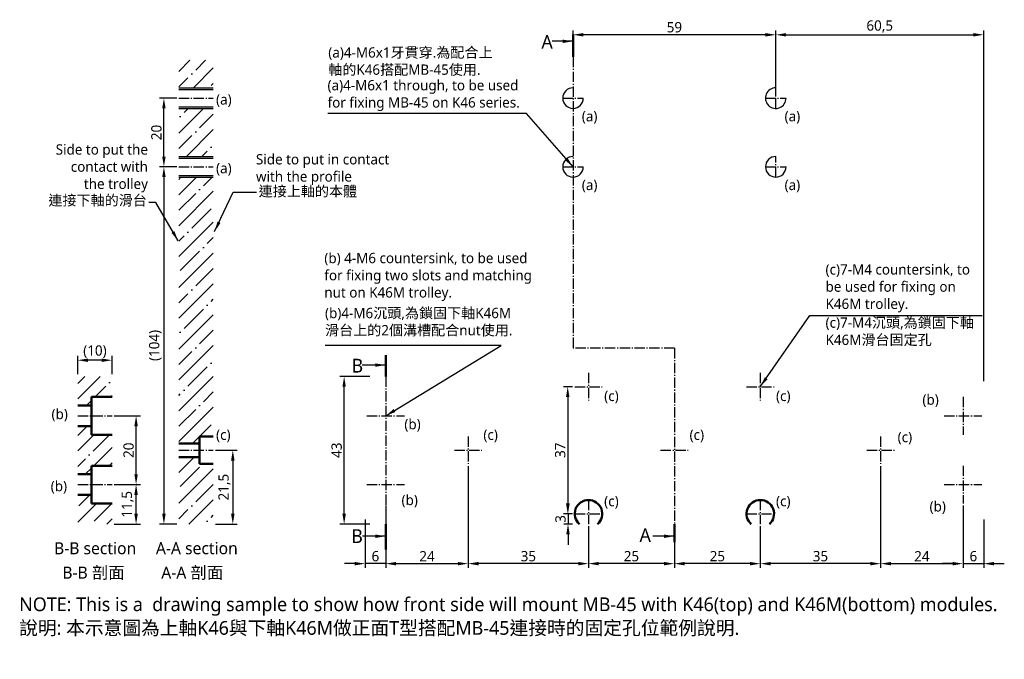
# Model space of a CAD drawing. Header units: millimetres. Extents: x 270 to 868, y 178 to 687.
import ezdxf

# ---------------------------------------------------------------- set-up
doc = ezdxf.new("R2010")
doc.units = ezdxf.units.MM
doc.linetypes.add('中心線3', pattern=[4.3, 3, -0.5, 0.3, -0.5])
doc.linetypes.add('中心線5', pattern=[7.2, 5, -1, 0.2, -1])
doc.layers.get('Defpoints').update_dxf_attribs({"color": 1})
doc.layers.add('中心線', color=5, linetype='中心線3')
doc.layers.add('標註線', color=3, linetype='Continuous')
doc.layers.add('外框線', color=7, linetype='Continuous', lineweight=50)
doc.styles.get("Standard").update_dxf_attribs({"font": 'msjh.ttf'})
doc.dimstyles.new('ISO-25', dxfattribs={"dimtxt": 3, "dimasz": 3, "dimexe": 1.25, "dimexo": 0.625, "dimtad": 1, "dimdec": 8, "dimtxsty": 'Standard', "dimcen": 2.5, "dimadec": 0, "dimazin": 0, "dimtfac": 1, "dimtdec": 8, "dimtmove": 0, "dimatfit": 3, "dimfxl": 0, "dimarcsym": 0})

# ---------------------------------------------------------------- blocks, each defined once
blk = doc.blocks.new('*D1')
at = {"layer": 'Defpoints', "color": 0}
for p in [(286.83, 264.64), (286.83, 259.94), (296.83, 259.94)]:
    blk.add_point(p, dxfattribs=at)
at = {"layer": '標註線', "color": 0, "lineweight": -2}
for p, q in [((286.83, 260.57), (286.83, 265.89)), ((293.83, 264.64), (289.83, 264.64)), ((296.83, 260.57), (296.83, 265.89))]:
    blk.add_line(p, q, dxfattribs=at)
at = {"layer": '標註線', "color": 0}
for points in [[(289.83, 265.14), (289.83, 264.14), (286.83, 264.64)], [(293.83, 265.14), (293.83, 264.14), (296.83, 264.64)]]:
    blk.add_solid(points, dxfattribs=at)
at = {"layer": '標註線', "color": 0, "insert": (291.83, 267.14), "char_height": 3, "attachment_point": 5}
blk.add_mtext('(10)', dxfattribs=at)
blk = doc.blocks.new('*D2')
at = {"layer": 'Defpoints', "color": 0}
for p in [(296.83, 228.44), (303.81, 228.44), (296.83, 216.94)]:
    blk.add_point(p, dxfattribs=at)
at = {"layer": '標註線', "color": 0, "lineweight": -2}
for p, q in [((297.45, 228.44), (305.06, 228.44)), ((303.81, 219.94), (303.81, 225.44)), ((297.45, 216.94), (305.06, 216.94))]:
    blk.add_line(p, q, dxfattribs=at)
at = {"layer": '標註線', "color": 0}
for points in [[(303.31, 225.44), (304.31, 225.44), (303.81, 228.44)], [(303.31, 219.94), (304.31, 219.94), (303.81, 216.94)]]:
    blk.add_solid(points, dxfattribs=at)
at = {"layer": '標註線', "color": 0, "insert": (301.38, 222.69), "char_height": 3, "attachment_point": 5, "rotation": 90}
blk.add_mtext('11,5', dxfattribs=at)
blk = doc.blocks.new('*D3')
at = {"layer": 'Defpoints', "color": 0}
for p in [(296.83, 248.44), (303.81, 248.44), (296.83, 228.44)]:
    blk.add_point(p, dxfattribs=at)
at = {"layer": '標註線', "color": 0, "lineweight": -2}
for p, q in [((297.45, 248.44), (305.06, 248.44)), ((303.81, 231.44), (303.81, 245.44)), ((297.45, 228.44), (305.06, 228.44))]:
    blk.add_line(p, q, dxfattribs=at)
at = {"layer": '標註線', "color": 0}
for points in [[(303.31, 245.44), (304.31, 245.44), (303.81, 248.44)], [(303.31, 231.44), (304.31, 231.44), (303.81, 228.44)]]:
    blk.add_solid(points, dxfattribs=at)
at = {"layer": '標註線', "color": 0, "insert": (301.64, 238.44), "char_height": 3, "attachment_point": 5, "rotation": 90}
blk.add_mtext('20', dxfattribs=at)
blk = doc.blocks.new('*D4')
at = {"layer": 'Defpoints', "color": 0}
for p in [(311.91, 340.94), (316.26, 340.94), (316.26, 320.94)]:
    blk.add_point(p, dxfattribs=at)
at = {"layer": '標註線', "color": 0, "lineweight": -2}
for p, q in [((315.63, 340.94), (310.66, 340.94)), ((311.91, 323.94), (311.91, 337.94)), ((315.63, 320.94), (310.66, 320.94))]:
    blk.add_line(p, q, dxfattribs=at)
at = {"layer": '標註線', "color": 0}
for points in [[(311.41, 337.94), (312.41, 337.94), (311.91, 340.94)], [(311.41, 323.94), (312.41, 323.94), (311.91, 320.94)]]:
    blk.add_solid(points, dxfattribs=at)
at = {"layer": '標註線', "color": 0, "insert": (309.73, 330.94), "char_height": 3, "attachment_point": 5, "rotation": 90}
blk.add_mtext('20', dxfattribs=at)
blk = doc.blocks.new('*D5')
at = {"layer": 'Defpoints', "color": 0}
for p in [(364.35, 259.94), (372.45, 259.94), (372.45, 216.94)]:
    blk.add_point(p, dxfattribs=at)
at = {"layer": '標註線', "color": 0, "lineweight": -2}
for p, q in [((371.82, 259.94), (363.1, 259.94)), ((364.35, 219.94), (364.35, 256.94)), ((371.82, 216.94), (363.1, 216.94))]:
    blk.add_line(p, q, dxfattribs=at)
at = {"layer": '標註線', "color": 0}
for points in [[(363.85, 256.94), (364.85, 256.94), (364.35, 259.94)], [(363.85, 219.94), (364.85, 219.94), (364.35, 216.94)]]:
    blk.add_solid(points, dxfattribs=at)
at = {"layer": '標註線', "color": 0, "insert": (362.17, 238.44), "char_height": 3, "attachment_point": 5, "rotation": 90}
blk.add_mtext('43', dxfattribs=at)
blk = doc.blocks.new('*D6')
at = {"layer": 'Defpoints', "color": 0}
for p in [(550.45, 359.38), (489.95, 340.94), (550.45, 257.94)]:
    blk.add_point(p, dxfattribs=at)
at = {"layer": '標註線', "color": 0, "lineweight": -2}
for p, q in [((489.95, 341.57), (489.95, 360.63)), ((492.95, 359.38), (547.45, 359.38)), ((550.45, 258.57), (550.45, 360.63))]:
    blk.add_line(p, q, dxfattribs=at)
at = {"layer": '標註線', "color": 0}
for points in [[(492.95, 359.88), (492.95, 358.88), (489.95, 359.38)], [(547.45, 359.88), (547.45, 358.88), (550.45, 359.38)]]:
    blk.add_solid(points, dxfattribs=at)
at = {"layer": '標註線', "color": 0, "insert": (520.2, 361.81), "char_height": 3, "attachment_point": 5}
blk.add_mtext('60,5', dxfattribs=at)
blk = doc.blocks.new('*D10')
at = {"layer": 'Defpoints', "color": 0}
for p in [(316.26, 320.94), (311.91, 216.94), (316.26, 216.94)]:
    blk.add_point(p, dxfattribs=at)
at = {"layer": '標註線', "color": 0, "lineweight": -2}
for p, q in [((315.63, 320.94), (310.66, 320.94)), ((311.91, 317.94), (311.91, 219.94)), ((315.63, 216.94), (310.66, 216.94))]:
    blk.add_line(p, q, dxfattribs=at)
at = {"layer": '標註線', "color": 0}
for points in [[(311.41, 317.94), (312.41, 317.94), (311.91, 320.94)], [(311.41, 219.94), (312.41, 219.94), (311.91, 216.94)]]:
    blk.add_solid(points, dxfattribs=at)
at = {"layer": '標註線', "color": 0, "insert": (309.41, 268.94), "char_height": 3, "attachment_point": 5, "rotation": 90}
blk.add_mtext('(104)', dxfattribs=at)
blk = doc.blocks.new('*D11')
at = {"layer": 'Defpoints', "color": 0}
for p in [(326.26, 238.44), (326.26, 216.94), (331.95, 216.94)]:
    blk.add_point(p, dxfattribs=at)
at = {"layer": '標註線', "color": 0, "lineweight": -2}
for p, q in [((326.88, 238.44), (333.2, 238.44)), ((331.95, 235.44), (331.95, 219.94)), ((326.88, 216.94), (333.2, 216.94))]:
    blk.add_line(p, q, dxfattribs=at)
at = {"layer": '標註線', "color": 0}
for points in [[(331.45, 235.44), (332.45, 235.44), (331.95, 238.44)], [(331.45, 219.94), (332.45, 219.94), (331.95, 216.94)]]:
    blk.add_solid(points, dxfattribs=at)
at = {"layer": '標註線', "color": 0, "insert": (329.52, 227.69), "char_height": 3, "attachment_point": 5, "rotation": 90}
blk.add_mtext('21,5', dxfattribs=at)
blk = doc.blocks.new('*D12')
at = {"layer": 'Defpoints', "color": 0}
for p in [(430.95, 359.38), (430.95, 352.94), (489.95, 343.94)]:
    blk.add_point(p, dxfattribs=at)
at = {"layer": '標註線', "color": 0, "lineweight": -2}
for p, q in [((430.95, 353.57), (430.95, 360.63)), ((486.95, 359.38), (433.95, 359.38)), ((489.95, 344.57), (489.95, 360.63))]:
    blk.add_line(p, q, dxfattribs=at)
at = {"layer": '標註線', "color": 0}
for points in [[(433.95, 359.88), (433.95, 358.88), (430.95, 359.38)], [(486.95, 359.88), (486.95, 358.88), (489.95, 359.38)]]:
    blk.add_solid(points, dxfattribs=at)
at = {"layer": '標註線', "color": 0, "insert": (460.45, 361.56), "char_height": 3, "attachment_point": 5}
blk.add_mtext('59', dxfattribs=at)
blk = doc.blocks.new('*D13')
at = {"layer": 'Defpoints', "color": 0}
for p in [(520.45, 234.44), (485.45, 216.94), (485.45, 205.42)]:
    blk.add_point(p, dxfattribs=at)
at = {"layer": '標註線', "color": 0, "lineweight": -2}
for p, q in [((520.45, 233.82), (520.45, 204.17)), ((485.45, 216.32), (485.45, 204.17)), ((517.45, 205.42), (488.45, 205.42))]:
    blk.add_line(p, q, dxfattribs=at)
at = {"layer": '標註線', "color": 0}
for points in [[(488.45, 205.92), (488.45, 204.92), (485.45, 205.42)], [(517.45, 205.92), (517.45, 204.92), (520.45, 205.42)]]:
    blk.add_solid(points, dxfattribs=at)
at = {"layer": '標註線', "color": 0, "insert": (502.95, 207.59), "char_height": 3, "attachment_point": 5}
blk.add_mtext('35', dxfattribs=at)
blk = doc.blocks.new('*D14')
at = {"layer": 'Defpoints', "color": 0}
for p in [(460.45, 216.94), (485.45, 216.94), (460.45, 205.42)]:
    blk.add_point(p, dxfattribs=at)
at = {"layer": '標註線', "color": 0, "lineweight": -2}
for p, q in [((460.45, 216.32), (460.45, 204.17)), ((485.45, 216.32), (485.45, 204.17)), ((482.45, 205.42), (463.45, 205.42))]:
    blk.add_line(p, q, dxfattribs=at)
at = {"layer": '標註線', "color": 0}
for points in [[(463.45, 205.92), (463.45, 204.92), (460.45, 205.42)], [(482.45, 205.92), (482.45, 204.92), (485.45, 205.42)]]:
    blk.add_solid(points, dxfattribs=at)
at = {"layer": '標註線', "color": 0, "insert": (472.95, 207.59), "char_height": 3, "attachment_point": 5}
blk.add_mtext('25', dxfattribs=at)
blk = doc.blocks.new('*D15')
at = {"layer": 'Defpoints', "color": 0}
for p in [(435.45, 216.94), (460.45, 216.94), (435.45, 205.42)]:
    blk.add_point(p, dxfattribs=at)
at = {"layer": '標註線', "color": 0, "lineweight": -2}
for p, q in [((435.45, 216.32), (435.45, 204.17)), ((460.45, 216.32), (460.45, 204.17)), ((457.45, 205.42), (438.45, 205.42))]:
    blk.add_line(p, q, dxfattribs=at)
at = {"layer": '標註線', "color": 0}
for points in [[(438.45, 205.92), (438.45, 204.92), (435.45, 205.42)], [(457.45, 205.92), (457.45, 204.92), (460.45, 205.42)]]:
    blk.add_solid(points, dxfattribs=at)
at = {"layer": '標註線', "color": 0, "insert": (447.95, 207.59), "char_height": 3, "attachment_point": 5}
blk.add_mtext('25', dxfattribs=at)
blk = doc.blocks.new('*D16')
at = {"layer": 'Defpoints', "color": 0}
for p in [(400.45, 234.44), (435.45, 216.94), (400.45, 205.42)]:
    blk.add_point(p, dxfattribs=at)
at = {"layer": '標註線', "color": 0, "lineweight": -2}
for p, q in [((400.45, 233.82), (400.45, 204.17)), ((435.45, 216.32), (435.45, 204.17)), ((432.45, 205.42), (403.45, 205.42))]:
    blk.add_line(p, q, dxfattribs=at)
at = {"layer": '標註線', "color": 0}
for points in [[(403.45, 205.92), (403.45, 204.92), (400.45, 205.42)], [(432.45, 205.92), (432.45, 204.92), (435.45, 205.42)]]:
    blk.add_solid(points, dxfattribs=at)
at = {"layer": '標註線', "color": 0, "insert": (417.95, 207.59), "char_height": 3, "attachment_point": 5}
blk.add_mtext('35', dxfattribs=at)
blk = doc.blocks.new('*D17')
at = {"layer": 'Defpoints', "color": 0}
for p in [(544.45, 222.94), (550.45, 218.94), (550.45, 205.42)]:
    blk.add_point(p, dxfattribs=at)
at = {"layer": '標註線', "color": 0, "lineweight": -2}
for p, q in [((544.45, 222.32), (544.45, 204.17)), ((550.45, 218.32), (550.45, 204.17)), ((541.45, 205.42), (538.45, 205.42)), ((544.45, 205.42), (550.45, 205.42)), ((553.45, 205.42), (556.45, 205.42))]:
    blk.add_line(p, q, dxfattribs=at)
at = {"layer": '標註線', "color": 0}
for points in [[(541.45, 205.92), (541.45, 204.92), (544.45, 205.42)], [(553.45, 205.92), (553.45, 204.92), (550.45, 205.42)]]:
    blk.add_solid(points, dxfattribs=at)
at = {"layer": '標註線', "color": 0, "insert": (547.45, 207.59), "char_height": 3, "attachment_point": 5}
blk.add_mtext('6', dxfattribs=at)
blk = doc.blocks.new('*D18')
at = {"layer": 'Defpoints', "color": 0}
for p in [(376.45, 222.94), (370.45, 218.94), (370.45, 205.42)]:
    blk.add_point(p, dxfattribs=at)
at = {"layer": '標註線', "color": 0, "lineweight": -2}
for p, q in [((376.45, 222.32), (376.45, 204.17)), ((370.45, 218.32), (370.45, 204.17)), ((367.45, 205.42), (364.45, 205.42)), ((376.45, 205.42), (370.45, 205.42)), ((379.45, 205.42), (382.45, 205.42))]:
    blk.add_line(p, q, dxfattribs=at)
at = {"layer": '標註線', "color": 0}
for points in [[(367.45, 205.92), (367.45, 204.92), (370.45, 205.42)], [(379.45, 205.92), (379.45, 204.92), (376.45, 205.42)]]:
    blk.add_solid(points, dxfattribs=at)
at = {"layer": '標註線', "color": 0, "insert": (373.45, 207.59), "char_height": 3, "attachment_point": 5}
blk.add_mtext('6', dxfattribs=at)
blk = doc.blocks.new('*D19')
at = {"layer": 'Defpoints', "color": 0}
for p in [(431.45, 256.94), (429.41, 219.94), (431.45, 219.94)]:
    blk.add_point(p, dxfattribs=at)
at = {"layer": '標註線', "color": 0, "lineweight": -2}
for p, q in [((430.82, 256.94), (428.16, 256.94)), ((429.41, 253.94), (429.41, 222.94)), ((430.82, 219.94), (428.16, 219.94))]:
    blk.add_line(p, q, dxfattribs=at)
at = {"layer": '標註線', "color": 0}
for points in [[(428.91, 253.94), (429.91, 253.94), (429.41, 256.94)], [(428.91, 222.94), (429.91, 222.94), (429.41, 219.94)]]:
    blk.add_solid(points, dxfattribs=at)
at = {"layer": '標註線', "color": 0, "insert": (427.23, 238.44), "char_height": 3, "attachment_point": 5, "rotation": 90}
blk.add_mtext('37', dxfattribs=at)
blk = doc.blocks.new('*D20')
at = {"layer": 'Defpoints', "color": 0}
for p in [(431.45, 219.94), (429.49, 216.94), (431.45, 216.94)]:
    blk.add_point(p, dxfattribs=at)
at = {"layer": '標註線', "color": 0, "lineweight": -2}
for p, q in [((429.49, 222.94), (429.49, 225.94)), ((430.82, 219.94), (428.24, 219.94)), ((429.49, 219.94), (429.49, 216.94)), ((430.82, 216.94), (428.24, 216.94)), ((429.49, 213.94), (429.49, 210.94))]:
    blk.add_line(p, q, dxfattribs=at)
at = {"layer": '標註線', "color": 0}
for points in [[(428.99, 222.94), (429.99, 222.94), (429.49, 219.94)], [(428.99, 213.94), (429.99, 213.94), (429.49, 216.94)]]:
    blk.add_solid(points, dxfattribs=at)
at = {"layer": '標註線', "color": 0, "insert": (427.31, 218.44), "char_height": 3, "attachment_point": 5, "rotation": 90}
blk.add_mtext('3', dxfattribs=at)
blk = doc.blocks.new('*D21')
at = {"layer": 'Defpoints', "color": 0}
for p in [(400.45, 233.82), (376.45, 222.94), (400.45, 205.42)]:
    blk.add_point(p, dxfattribs=at)
at = {"layer": '標註線', "color": 0, "lineweight": -2}
for p, q in [((400.45, 233.19), (400.45, 204.17)), ((376.45, 222.32), (376.45, 204.17)), ((379.45, 205.42), (397.45, 205.42))]:
    blk.add_line(p, q, dxfattribs=at)
at = {"layer": '標註線', "color": 0}
for points in [[(379.45, 205.92), (379.45, 204.92), (376.45, 205.42)], [(397.45, 205.92), (397.45, 204.92), (400.45, 205.42)]]:
    blk.add_solid(points, dxfattribs=at)
at = {"layer": '標註線', "color": 0, "insert": (388.45, 207.57), "char_height": 3, "attachment_point": 5}
blk.add_mtext('24', dxfattribs=at)
blk = doc.blocks.new('*D22')
at = {"layer": 'Defpoints', "color": 0}
for p in [(520.45, 234.44), (544.45, 222.94), (544.45, 205.42)]:
    blk.add_point(p, dxfattribs=at)
at = {"layer": '標註線', "color": 0, "lineweight": -2}
for p, q in [((520.45, 233.82), (520.45, 204.17)), ((544.45, 222.32), (544.45, 204.17)), ((523.45, 205.42), (541.45, 205.42))]:
    blk.add_line(p, q, dxfattribs=at)
at = {"layer": '標註線', "color": 0}
for points in [[(523.45, 205.92), (523.45, 204.92), (520.45, 205.42)], [(541.45, 205.92), (541.45, 204.92), (544.45, 205.42)]]:
    blk.add_solid(points, dxfattribs=at)
at = {"layer": '標註線', "color": 0, "insert": (532.45, 207.57), "char_height": 3, "attachment_point": 5}
blk.add_mtext('24', dxfattribs=at)

msp = doc.modelspace()

# ---------------------------------------------------------------- hatches: boundary and pattern name
h = msp.add_hatch()
h.set_pattern_fill('ANSI35', color=256, style=0)
h.set_pattern_definition([(45, (21.428, 0), (-4.49013, 4.49013), []), (45, (25.9184, 0), (-4.49013, 4.49013), [7.9375, -1.5875, 0, -1.5875])])
h.paths.add_polyline_path([(326.25713014, 343.94400542), (326.25713014, 351.94400542), (316.25713014, 351.94400542), (316.25713014, 343.94400542)])
h.paths.add_polyline_path([(326.25713014, 337.94400542), (316.25713014, 337.94400542), (316.25713014, 323.94400542), (326.25713014, 323.94400542)])
h.paths.add_polyline_path([(326.25713014, 317.94400542), (316.25713014, 317.94400542), (316.25713014, 240.44400542), (322.25713014, 240.44400542), (322.25713014, 242.44400542), (326.25713014, 242.44400542)])
h.paths.add_polyline_path([(316.25713014, 216.94400542), (326.25713014, 216.94400542), (326.25713014, 234.44400542), (322.25713014, 234.44400542), (322.25713014, 236.44400542), (316.25713014, 236.44400542)])
h = msp.add_hatch()
h.set_pattern_fill('ANSI35', color=256, style=0)
h.set_pattern_definition([(45, (33.429, 0), (-4.49013, 4.49013), []), (45, (37.9194, 0), (-4.49013, 4.49013), [7.9375, -1.5875, 0, -1.5875])])
h.paths.add_polyline_path([(296.82885509, 222.94400542), (290.82885509, 222.94400542), (290.82885509, 225.44400542), (286.82885509, 225.44400542), (286.82885509, 216.94400542), (296.82885509, 216.94400542)])
h.paths.add_polyline_path([(286.82885509, 259.94400542), (286.82885509, 251.44400542), (290.82885509, 251.44400542), (290.82885509, 253.94400542), (296.82885509, 253.94400542), (296.82885509, 259.94400542)])
h = msp.add_hatch()
h.set_pattern_fill('ANSI35', color=256, style=0)
h.set_pattern_definition([(45, (-48.83, -133.352), (-4.49013, 4.49013), []), (45, (-44.34, -133.352), (-4.49013, 4.49013), [7.9375, -1.5875, 0, -1.5875])])
h.paths.add_polyline_path([(296.82885509, 233.94400542), (296.82885509, 242.94400542), (290.82885509, 242.94400542), (290.82885509, 245.44400542), (286.82885509, 245.44400542), (286.82885509, 231.44400542), (290.82885509, 231.44400542), (290.82885509, 233.94400542)])

# ---------------------------------------------------------------- linework, layer by layer
for p, q in [((316.25713014, 343.94400542), (326.25713014, 343.94400542)), ((316.25713014, 343.44400542), (326.25713014, 343.44400542)), ((316.25713014, 338.44400542), (326.25713014, 338.44400542)), ((316.25713014, 337.94400542), (326.25713014, 337.94400542)), ((316.25713014, 323.94400542), (326.25713014, 323.94400542)), ((316.25713014, 323.44400542), (326.25713014, 323.44400542)), ((316.25713014, 318.44400542), (326.25713014, 318.44400542)), ((316.25713014, 317.94400542), (326.25713014, 317.94400542))]:
    msp.add_line(p, q)
at = {"lineweight": 50}
for p, q in [((290.82885509, 253.94400542), (290.82885509, 242.94400542)), ((290.82885509, 253.94400542), (296.82885509, 253.94400542)), ((286.82885509, 251.44400542), (290.82885509, 251.44400542)), ((286.82885509, 245.44400542), (290.82885509, 245.44400542)), ((290.82885509, 242.94400542), (296.82885509, 242.94400542)), ((322.25713014, 242.44400542), (322.25713014, 234.44400542)), ((322.25713014, 242.44400542), (326.25713014, 242.44400542)), ((316.25713014, 240.44400542), (322.25713014, 240.44400542)), ((316.25713014, 236.44400542), (322.25713014, 236.44400542)), ((290.82885509, 233.94400542), (290.82885509, 222.94400542)), ((290.82885509, 233.94400542), (296.82885509, 233.94400542)), ((322.25713014, 234.44400542), (326.25713014, 234.44400542)), ((286.82885509, 231.44400542), (290.82885509, 231.44400542)), ((286.82885509, 225.44400542), (290.82885509, 225.44400542)), ((290.82885509, 222.94400542), (296.82885509, 222.94400542))]:
    msp.add_line(p, q, dxfattribs=at)
for centre, start in [((430.94803074, 340.94400542), 90), ((489.94426383, 340.94400542), 89.9280573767), ((430.94803074, 320.94400542), 90), ((489.94803074, 320.94400542), 90)]:
    msp.add_arc(centre, 3, start, 0)
at = {"layer": '中心線'}
for p, q in [((430.94803074, 352.94400542), (430.94803074, 268.17863169)), ((489.94803074, 337.94400779), (489.94803074, 343.94400306)), ((316.25713014, 340.94400542), (326.25713014, 340.94400542)), ((427.94803074, 340.94400542), (433.94803074, 340.94400542)), ((486.94803074, 340.94400542), (492.94803074, 340.94400542)), ((489.94803074, 317.94400542), (489.94803074, 323.94400542)), ((316.25713014, 320.94400542), (326.25713014, 320.94400542)), ((427.94803074, 320.94400542), (433.94803074, 320.94400542)), ((486.94803074, 320.94400542), (492.94803074, 320.94400542)), ((460.44803074, 268.17863169), (430.94803074, 268.17863169)), ((460.44803074, 268.17863169), (460.44803074, 216.94400542)), ((435.44803074, 260.94400542), (435.44803074, 252.94400542)), ((485.44803074, 260.94400542), (485.44803074, 252.94400542)), ((376.44803074, 259.94400542), (376.44803074, 216.94400542)), ((431.44803074, 256.94400542), (439.44803074, 256.94400542)), ((481.44803074, 256.94400542), (489.44803074, 256.94400542)), ((544.44803074, 253.94400542), (544.44803074, 242.94400542)), ((286.82885509, 248.44400542), (296.82885509, 248.44400542)), ((370.94803074, 248.44400542), (381.94803074, 248.44400542)), ((538.94803074, 248.44400542), (549.94803074, 248.44400542)), ((400.44803074, 242.44400542), (400.44803074, 234.44400542)), ((520.44803074, 242.44400542), (520.44803074, 234.44400542)), ((316.25713014, 238.44400542), (326.25713014, 238.44400542)), ((396.44803074, 238.44400542), (404.44803074, 238.44400542)), ((456.44803074, 238.44400542), (464.44803074, 238.44400542)), ((516.44803074, 238.44400542), (524.44803074, 238.44400542)), ((544.44803074, 233.94400542), (544.44803074, 222.94400542)), ((286.82885509, 228.44400542), (296.82885509, 228.44400542)), ((370.94803074, 228.44400542), (381.94803074, 228.44400542)), ((538.94803074, 228.44400542), (549.94803074, 228.44400542)), ((435.44803074, 223.94400542), (435.44803074, 216.94400542)), ((485.44803074, 223.94400542), (485.44803074, 216.94400542)), ((431.44803074, 219.94400542), (439.44803074, 219.94400542)), ((481.44803074, 219.94400542), (489.44803074, 219.94400542))]:
    msp.add_line(p, q, dxfattribs=at)
at = {"layer": '外框線'}
for centre in [(435.44803074, 219.94400542), (485.44803074, 219.94400542)]:
    msp.add_arc(centre, 4, 311.4096221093, 228.5903778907, dxfattribs=at)
at = {"layer": '標註線', "lineweight": 50}
for p, q in [((430.94803074, 352.94400542), (430.94803074, 359.48593347)), ((376.44803074, 259.94400542), (376.44803074, 266.15356297)), ((376.44803074, 216.94400542), (376.44426383, 209.54230882)), ((460.44803074, 216.94400542), (460.44803074, 211.6295517))]:
    msp.add_line(p, q, dxfattribs=at)

# ---------------------------------------------------------------- texts
for s, insert, char_height, attachment_point in [('(a)4-M6x1 through, to be used \\Pfor fixing MB-45 on K46 series.', (359.52098909, 346.19607043), 3, 1), ('Side to put the\\Pcontact with\\Pthe trolley', (307.26338438, 313.48927354), 3, 9), ('Side to put in contact\\Pwith the profile', (338.69100472, 324.64214615), 3, 1), ('(b) 4-M6 countersink, to be used\\Pfor fixing two slots and matching\\Pnut on K46M trolley.', (358.58913064, 295.88910936), 3, 1), ('(c)7-M4 countersink, to \\Pbe used for fixing on \\PK46M trolley.', (504.43178166, 292.57430135), 3, 1), ('{\\H1.1429x;NOTE: This is a  drawing sample to show how front side will mount MB-45 with K46(top) and K46M(bottom) modules.\\P}   ', (269.78130857, 195.59280953), 3.5, 1)]:
    msp.add_mtext(s, dxfattribs=dict(insert=insert, char_height=char_height, attachment_point=attachment_point))
at = {"linetype": '中心線5', "lineweight": 50, "insert": (279.93091245, 211.66140016), "char_height": 3.5, "width": 7.105427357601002e-15, "attachment_point": 1}
msp.add_mtext('B-B section', dxfattribs=at)
at = {"linetype": '中心線5', "lineweight": 50, "insert": (309.57697332, 211.66140016), "char_height": 3.5, "attachment_point": 1}
msp.add_mtext('A-A section', dxfattribs=at)
at = {"layer": '標註線', "linetype": '中心線5', "lineweight": 50, "char_height": 4, "attachment_point": 1}
for s, insert in [('A', (421.74209347, 359.33465374)), ('B', (366.50114777, 265.06394151)), ('B', (366.40241114, 215.43970476)), ('A', (450.29677247, 215.73474794))]:
    msp.add_mtext(s, dxfattribs=dict(at, insert=insert))
at = {"layer": '標註線', "char_height": 3}
for s, insert, attachment_point in [('(a)4-M6x1牙貫穿.為配合上\\P軸的K46搭配MB-45使用.', (359.73501215, 355.73800176), 1), ('(a)', (327.07921325, 342.05293745), 1), ('(a)', (433.51568707, 337.17297144), 1), ('(a)', (492.51568707, 337.17297144), 1), ('(a)', (327.07921325, 322.05293745), 1), ('連接上軸的本體', (339.48118155, 315.34568431), 1), ('(a)', (433.51568707, 317.17297144), 1), ('(a)', (492.51568707, 317.17297144), 1), ('連接下軸的滑台', (306.93289779, 309.34269468), 9), ('(b)4-M6沉頭,為鎖固下軸K46M\\P滑台上的2個溝槽配合nut使用.', (358.79046834, 279.88140484), 1), ('(c)7-M4沉頭,為鎖固下軸\\PK46M滑台固定孔', (504.43767959, 277.09316717), 1), ('(c)', (440.02053244, 255.75731992), 1), ('(c)', (490.02053244, 255.75731992), 1), ('(b)', (532.62939747, 254.67005324), 1), ('(b)', (279.20492516, 250.48121432), 1), ('(b)', (381.86985383, 247.54235521), 1), ('(c)', (327.07921325, 244.44400542), 1), ('(c)', (404.86576112, 244.44400542), 1), ('(c)', (464.86576112, 244.44400542), 1), ('(c)', (525.41085822, 243.77914302), 1), ('(b)', (278.97424878, 229.49864058), 1), ('(b)', (381.05674983, 225.4481795), 1), ('(c)', (440.02053244, 225.12858986), 1), ('(c)', (490.02053244, 225.12858986), 1), ('(b)', (534.70309877, 223.58473375), 1)]:
    msp.add_mtext(s, dxfattribs=dict(at, insert=insert, attachment_point=attachment_point))
at = {"layer": '標註線', "linetype": '中心線5', "lineweight": 50, "char_height": 3.5, "width": 2.486899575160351e-14, "attachment_point": 1}
for s, insert in [('B-B 剖面', (282.34640544, 204.56573251)), ('A-A 剖面', (311.13769618, 204.56573251))]:
    msp.add_mtext(s, dxfattribs=dict(at, insert=insert))
at = {"layer": '標註線', "insert": (269.76969084, 188.71372138), "char_height": 4, "width": 5.684341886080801e-14, "attachment_point": 1}
msp.add_mtext('說明: 本示意圖為上軸K46與下軸K46M做正面T型搭配MB-45連接時的固定孔位範例說明.', dxfattribs=at)

# ---------------------------------------------------------------- dimensions: what is measured, and where the dimension line sits
at = {"layer": '標註線'}
for base, p1, p2, picture, middle in [((430.9480307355, 359.3816373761), (489.9480307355, 343.9440030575), (430.9480307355, 352.9440054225), '*D12', (460.4480307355, 361.5569924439)), ((550.4480307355, 359.3816373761), (489.9480307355, 340.9440054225), (550.4480307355, 257.9440054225), '*D6', (520.1980307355, 361.8087677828)), ((400.4480307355, 205.4152033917), (376.4480307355, 222.9440054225), (400.4480307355, 233.8190054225), '*D21', (388.4480307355, 207.5653809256)), ((544.4480307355, 205.4152033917), (520.4480307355, 234.4440054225), (544.4480307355, 222.9440054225), '*D22', (532.4480307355, 207.5653809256)), ((370.4480307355, 205.4152033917), (376.4480307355, 222.9440067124), (370.4480307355, 218.9440054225), '*D18', (373.4480307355, 207.5905584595)), ((550.4480307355, 205.4152033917), (544.4480307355, 222.9440054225), (550.4480307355, 218.9440054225), '*D17', (547.4480307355, 207.5905584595))]:
    dim = msp.add_linear_dim(base=base, p1=p1, p2=p2, dimstyle='ISO-25', dxfattribs=at)
    dim.commit()
    dim.dimension.update_dxf_attribs({"geometry": picture, "text_midpoint": middle})
for base, p1, p2, picture, middle in [((311.9097445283, 340.9440054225), (316.2571301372, 320.9440054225), (316.2571301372, 340.9440054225), '*D4', (309.7343894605, 330.9440054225)), ((364.3493578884, 259.9440054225), (372.4480307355, 216.9440054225), (372.4480307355, 259.9440054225), '*D5', (362.1740028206, 238.4440054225)), ((429.4052528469, 219.9440054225), (431.4480307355, 256.9440054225), (431.4480307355, 219.9440054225), '*D19', (427.2298977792, 238.4440054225)), ((303.811524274, 248.4440054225), (296.8288550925, 228.4440054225), (296.8288550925, 248.4440054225), '*D3', (301.6361692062, 238.4440054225)), ((331.9527723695, 216.9440054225), (326.2571301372, 238.4440054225), (326.2571301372, 216.9440054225), '*D11', (329.5169266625, 227.6940054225)), ((303.811524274, 228.4440054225), (296.8288550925, 216.9440054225), (296.8288550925, 228.4440054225), '*D2', (301.3756785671, 222.6940054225)), ((429.48914179, 216.94400542), (431.44803074, 219.94400542), (431.44803074, 216.94400542), '*D20', (427.31378672, 218.44400542))]:
    dim = msp.add_linear_dim(base=base, p1=p1, p2=p2, angle=90, dimstyle='ISO-25', dxfattribs=at)
    dim.commit()
    dim.dimension.update_dxf_attribs({"geometry": picture, "text_midpoint": middle})
for base, p1, p2, angle, text, picture, middle in [((311.90974453, 216.94400542), (316.25713014, 320.94400542), (316.25713014, 216.94400542), 90, '(104)', '*D10', (309.40998662, 268.94400542)), ((286.82885509, 264.63732101), (296.82885509, 259.94400542), (286.82885509, 259.94400542), 180, '(10)', '*D1', (291.82885509, 267.13707892))]:
    dim = msp.add_linear_dim(base=base, p1=p1, p2=p2, angle=angle, text=text, dimstyle='ISO-25', dxfattribs=at)
    dim.commit()
    dim.dimension.update_dxf_attribs({"geometry": picture, "text_midpoint": middle})
for base, p1, p2, picture, middle in [((400.4480307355, 205.4152033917), (435.4480307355, 216.9440054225), (400.4480307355, 234.4440054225), '*D16', (417.9480307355, 207.5905584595)), ((485.4480307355, 205.4152033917), (520.4480307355, 234.4440054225), (485.4480307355, 216.9440054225), '*D13', (502.9480307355, 207.5905584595)), ((435.4480307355, 205.4152033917), (460.4480307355, 216.9440054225), (435.4480307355, 216.9440054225), '*D15', (447.9480307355, 207.5905584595)), ((460.4480307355, 205.4152033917), (485.4480307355, 216.9440054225), (460.4480307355, 216.9440054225), '*D14', (472.9480307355, 207.5905584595))]:
    dim = msp.add_linear_dim(base=base, p1=p1, p2=p2, dimstyle='ISO-25', override={"dimtmove": 1}, dxfattribs=at)
    dim.commit()
    dim.dimension.update_dxf_attribs({"geometry": picture, "text_midpoint": middle})

# ---------------------------------------------------------------- leaders
for points in [[(430.94803074, 357.48668465), (424.88779046, 357.48668465)], [(430.94803074, 320.94400542), (417.44838911, 336.41902134), (359.57767826, 336.41902134)], [(485.44803074, 256.94400542), (499.83432281, 277.6857353), (549.99903484, 277.6857353)], [(376.44803074, 248.44400542), (410.05072385, 268.97028646), (358.79046834, 268.97028646)], [(376.44803074, 263.22846883), (369.55391576, 263.22846883)], [(376.44426383, 213.40712924), (369.6433482, 213.40712924)], [(460.44803074, 213.40712924), (454.12914017, 213.40712924)]]:
    msp.add_leader(points, dimstyle='ISO-25', override={"dimgap": 0.625, "dimtad": 0}, dxfattribs=at)
at = {"layer": '標註線', "annotation_type": 0, "has_hookline": 1}
for points, hookline_direction, text_width in [([(326.6521666, 302.09517048), (332.07138998, 313.59568431), (338.85618155, 313.59568431)], 0, 27.26533247), ([(316.0271666, 299.40471438), (309.58039339, 310.59269468), (307.55789779, 310.59269468)], 1, 27.29244674)]:
    msp.add_leader(points, dimstyle='ISO-25', override={"dimgap": 0.625, "dimtad": 0}, dxfattribs=dict(at, hookline_direction=hookline_direction, text_width=text_width))

doc.saveas('drawing.dxf')
